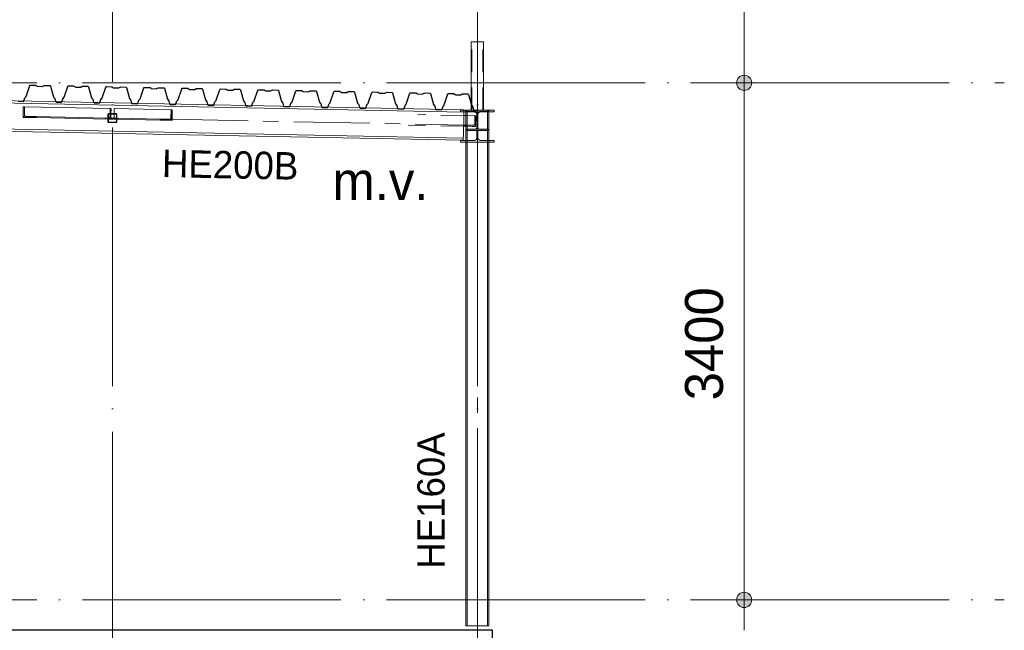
# Model space of a CAD drawing. Header units: millimetres. Extents: x 4517 to 474157, y -4632 to 9900.
# Tile 35 of 114: x 215026 to 221501, y -200 to 3815. Entities that reach past the tile are written whole.
import ezdxf

# ---------------------------------------------------------------- set-up
doc = ezdxf.new("R2010")
doc.units = ezdxf.units.MM
for name, pattern in [('WSP_hartlijn', [800, 500, -100, 100, -100]), ('WSP_hhidden', [250, 150, -100]), ('WSP_stramienlijn', [2000, 1700, -150, 0, -150])]:
    doc.linetypes.add(name, pattern=pattern)
for name, color, linetype, lineweight in [('00_algemeen - hartlijn', 7, 'WSP_hartlijn', 13), ('00_algemeen - hhidden - 0_13mm', 7, 'WSP_hhidden', 13), ('00_maatvoering', 8, 'Continuous', 13), ('00_maatvoering-100', 8, 'Continuous', 13), ('00_text', 7, 'Continuous', 13), ('07_stramien', 4, 'Continuous', 13), ('07_stramien - levels', 7, 'Continuous', 13), ('23_vloeren -cut-', 3, 'Continuous', 25), ('28_hoofddraagconstructies - kolommen en liggers', 1, 'Continuous', 13), ('28_hoofddraagconstructies - kolommen en liggers - staal', 1, 'Continuous', 13), ('28_hoofddraagconstructies - kolommen en liggers - staal -cut-', 2, 'Continuous', 13), ('28_hoofddraagconstructies - tags', 7, 'Continuous', 18)]:
    doc.layers.add(name, color=color, linetype=linetype, lineweight=lineweight)
doc.styles.add('Revittext', font='txt', dxfattribs={"height": 250})
doc.styles.add('Revittext_1', font='txt', dxfattribs={"height": 180})
doc.dimstyles.new('WSP_25_-_transparant', dxfattribs={"dimscale": 304.8, "dimtxt": 252.223969, "dimasz": 1.312336, "dimexe": 0.656168, "dimexo": 0.0625, "dimgap": 0.213255, "dimtad": 1, "dimdec": 0, "dimzin": 0, "dimdsep": 46, "dimtxsty": 'Revittext', "dimblk1": 'DOTSMALL', "dimblk2": 'DOTSMALL', "dimsah": 1, "dimcen": 0.09, "dimdle": 0.656168, "dimazin": 0, "dimtfac": 1, "dimtdec": 4, "dimtix": 1, "dimtmove": 0, "dimatfit": 3, "dimfxl": 0.656168, "dimfxlon": 1, "dimtvp": 1, "dimtolj": 1, "dimtzin": 0, "dimarcsym": 2})

# ---------------------------------------------------------------- blocks, each defined once
blk = doc.blocks.new('28_WSP_SF_staal - HE v21-0 - HE140A-1335189-as D')
at = {"layer": '28_hoofddraagconstructies - kolommen en liggers', "linetype": 'WSP_hhidden'}
blk.add_hatch(color=256, dxfattribs=at).paths.add_polyline_path([(50530, 3087.1), (50670, 3087.1), (50670, 3095.6), (50614.8, 3095.6), (50606.3, 3099.2), (50602.8, 3107.6), (50602.8, 3199.6), (50607.2, 3208.5), (50614.8, 3211.6), (50670, 3211.6), (50670, 3220.1), (50530, 3220.1), (50530, 3211.6), (50585.3, 3211.6), (50593.7, 3208.1), (50597.3, 3199.6), (50597.3, 3107.6), (50593.7, 3099.2), (50585.3, 3095.6), (50530, 3095.6)])
at = {"layer": '28_hoofddraagconstructies - kolommen en liggers - staal -cut-'}
for p, q in [((50530, 3220.1), (50530, 3211.6)), ((50670, 3220.1), (50530, 3220.1)), ((50530, 3211.6), (50585.3, 3211.6)), ((50597.3, 3199.6), (50597.3, 3107.6)), ((50602.8, 3107.6), (50602.8, 3199.6)), ((50614.8, 3211.6), (50670, 3211.6)), ((50670, 3211.6), (50670, 3220.1)), ((50585.3, 3095.6), (50530, 3095.6)), ((50530, 3095.6), (50530, 3087.1)), ((50530, 3087.1), (50670, 3087.1)), ((50670, 3095.6), (50614.8, 3095.6)), ((50670, 3087.1), (50670, 3095.6))]:
    blk.add_line(p, q, dxfattribs=at)
for centre, start, end in [((50585.3, 3199.6), 0, 90), ((50614.8, 3199.6), 90, 180), ((50585.3, 3107.6), 270, 0), ((50614.8, 3107.6), 180, 270)]:
    blk.add_arc(centre, 12, start, end, dxfattribs=at)
blk = doc.blocks.new('28_WSP_SF_staal - RHS v18-0 - SHSC 60x60x4 - S275-1328984-as D')
at = {"layer": '28_hoofddraagconstructies - kolommen en liggers', "linetype": 'WSP_hhidden'}
h = blk.add_hatch(color=256, dxfattribs=at)
h.paths.add_polyline_path([(44578, 3209.9), (44622, 3209.9), (44627.7, 3212.3), (44630, 3217.9), (44630, 3261.9), (44627.7, 3267.6), (44622, 3269.9), (44577.9, 3269.9), (44572.3, 3267.6), (44570, 3261.9), (44570, 3217.9), (44572.3, 3212.3), (44577.9, 3210)])
h.paths.add_polyline_path([(44578, 3213.9), (44575.2, 3215.1), (44574, 3217.9), (44574, 3261.9), (44575.2, 3264.8), (44578, 3265.9), (44622, 3265.9), (44624.8, 3264.8), (44626, 3261.9), (44626, 3217.9), (44624.8, 3215.1), (44622, 3213.9)])
at = {"layer": '28_hoofddraagconstructies - kolommen en liggers - staal -cut-'}
for p, q in [((44570, 3261.9), (44570, 3217.9)), ((44574, 3217.9), (44574, 3261.9)), ((44622, 3269.9), (44578, 3269.9)), ((44578, 3265.9), (44622, 3265.9)), ((44626, 3261.9), (44626, 3217.9)), ((44630, 3217.9), (44630, 3261.9)), ((44622, 3213.9), (44578, 3213.9)), ((44578, 3209.9), (44622, 3209.9))]:
    blk.add_line(p, q, dxfattribs=at)
for centre, radius, start, end in [((44578, 3261.9), 8, 90, 180), ((44578, 3261.9), 4, 90, 180), ((44622, 3261.9), 8, 0, 90), ((44622, 3261.9), 4, 0, 90), ((44578, 3217.9), 8, 180, 270), ((44578, 3217.9), 4, 180, 270), ((44622, 3217.9), 8, 270, 360), ((44622, 3217.9), 4, 270, 0)]:
    blk.add_arc(centre, radius, start, end, dxfattribs=at)
blk = doc.blocks.new('28_WSP_SC_staal - RHS v18-0 - SHSC 80x80x4 - S275-1327757-as D')
at = {"layer": '00_algemeen - hartlijn'}
blk.add_line((50600, 3220.1), (50600, 3670.1), dxfattribs=at)
at = {"layer": '00_algemeen - hhidden - 0_13mm'}
for p, q in [((50564, 3220.1), (50564, 3670.1)), ((50636, 3220.1), (50636, 3670.1))]:
    blk.add_line(p, q, dxfattribs=at)
at = {"layer": '28_hoofddraagconstructies - kolommen en liggers - staal'}
for p, q in [((50560, 3670.1), (50560, 3260.2)), ((50560, 3670.1), (50568, 3670.1)), ((50568, 3670.1), (50632, 3670.1)), ((50632, 3670.1), (50640, 3670.1)), ((50640, 3220.1), (50640, 3670.1)), ((50560, 3259.9), (50560, 3220.1))]:
    blk.add_line(p, q, dxfattribs=at)
blk = doc.blocks.new('28_WSP_SC_staal - HE v21-0 - HE160A - S235-1335186-as D')
at = {"layer": '00_algemeen - hartlijn'}
blk.add_line((50600, -170), (50600, 3087.1), dxfattribs=at)
at = {"layer": '28_hoofddraagconstructies - kolommen en liggers', "linetype": 'WSP_hhidden'}
for p, q in [((50533, 3220.1), (50533, 3211.7)), ((50600, 3087.2), (50600, 3220.1)), ((50667, 3220.1), (50667, 3211.7)), ((50533, 3095.6), (50533, 3087.2)), ((50667, 3095.6), (50667, 3087.2))]:
    blk.add_line(p, q, dxfattribs=at)
at = {"layer": '28_hoofddraagconstructies - kolommen en liggers - staal'}
for p, q in [((50524, 3220.1), (50530, 3220.1)), ((50524, 3220.1), (50524, -170)), ((50533, 3211.6), (50533, 3095.6)), ((50667, 3211.6), (50667, 3095.6)), ((50670, 3220.1), (50676, 3220.1)), ((50676, -170), (50676, 3220.1)), ((50533, 3087.1), (50533, -170)), ((50667, 3087.1), (50667, -170)), ((50533, -170), (50524, -170)), ((50548, -170), (50533, -170)), ((50652, -170), (50548, -170)), ((50667, -170), (50652, -170)), ((50676, -170), (50667, -170))]:
    blk.add_line(p, q, dxfattribs=at)
blk = doc.blocks.new('28_WSP_SF_staal - HE v21-0 - HE220A-1335188-as D')
at = {"layer": '28_hoofddraagconstructies - kolommen en liggers', "linetype": 'WSP_hhidden'}
for p, q in [((50490, 3220.1), (50490, 3209.1)), ((50511.2, 3220.1), (50490, 3220.1)), ((50490, 3209.1), (50511, 3209.1)), ((50524, 3209.1), (50578.5, 3209.1)), ((50596.5, 3191.1), (50596.5, 3106)), ((50603.5, 3106), (50603.5, 3191.1)), ((50621.5, 3209.1), (50676, 3209.1)), ((50596.5, 3105.7), (50596.5, 3039.1)), ((50603.5, 3039.1), (50603.5, 3105.7)), ((50578.5, 3021.1), (50524, 3021.1)), ((50524, 3010.1), (50676, 3010.1)), ((50676, 3021.1), (50621.5, 3021.1))]:
    blk.add_line(p, q, dxfattribs=at)
for centre, start, end in [((50578.5, 3191.1), 0, 90), ((50621.5, 3191.1), 90, 180), ((50578.5, 3039.1), 270, 0), ((50621.5, 3039.1), 180, 270)]:
    blk.add_arc(centre, 18, start, end, dxfattribs=at)
at = {"layer": '28_hoofddraagconstructies - kolommen en liggers - staal'}
for p, q in [((50511.1, 3209.1), (50524, 3209.1)), ((50524, 3220.1), (50511.3, 3220.1)), ((50710, 3220.1), (50676, 3220.1)), ((50676, 3209.1), (50710, 3209.1)), ((50710, 3209.1), (50710, 3220.1)), ((50524, 3021.1), (50490, 3021.1)), ((50490, 3021.1), (50490, 3010.1)), ((50490, 3010.1), (50524, 3010.1)), ((50710, 3021.1), (50676, 3021.1)), ((50676, 3010.1), (50710, 3010.1)), ((50710, 3010.1), (50710, 3021.1))]:
    blk.add_line(p, q, dxfattribs=at)
blk = doc.blocks.new('28_WSP_SF_staal - HE v21-0 - HE200B-1335187-as D')
at = {"layer": '00_algemeen - hartlijn'}
for p, q in [((44600, 3239.9), (44626, 3239.4)), ((44630, 3239.3), (47612.9, 3179.8)), ((48592.5, 3160.2), (50509.3, 3121.9))]:
    blk.add_line(p, q, dxfattribs=at)
at = {"layer": '28_hoofddraagconstructies - kolommen en liggers', "linetype": 'WSP_hhidden'}
for p, q in [((44626, 3239.4), (44630, 3239.3)), ((47612.9, 3179.8), (47632.3, 3179.4)), ((48575.2, 3160.6), (48592.5, 3160.2))]:
    blk.add_line(p, q, dxfattribs=at)
blk = doc.blocks.new('28_WSP_SF_staal - RHS v18-0 - SHSC 60x60x4 - S275-V54-as D')
at = {"layer": '28_hoofddraagconstructies - kolommen en liggers', "linetype": 'WSP_hhidden'}
for centre, radius, start, end in [((44578, 3261.9), 8, 91.37671, 178.62329), ((44578, 3261.9), 4, 92.75341, 177.24659), ((44622, 3261.9), 8, 1.37671, 88.62329), ((44622, 3261.9), 4, 2.75341, 87.24659), ((44578, 3217.9), 8, 181.37671, 268.62329), ((44578, 3217.9), 4, 182.75341, 267.24659), ((44622, 3217.9), 8, 271.37671, 358.62329), ((44622, 3217.9), 4, 272.75341, 357.24659)]:
    blk.add_arc(centre, radius, start, end, dxfattribs=at)
blk = doc.blocks.new('28_WSP_SF_staal - HFL v21-0 - Lequ 70x70x7-1325705-as D')
at = {"layer": '28_hoofddraagconstructies - kolommen en liggers', "linetype": 'WSP_hhidden'}
for p, q in [((48184.8, 3198), (48184.8, 3194.1)), ((48190.4, 3194.1), (48190.4, 3198)), ((48184.2, 3168.1), (48184.1, 3161.4))]:
    blk.add_line(p, q, dxfattribs=at)
blk.add_ellipse((48197.2, 3177.1), major_axis=(0.18, 9), ratio=0.799943, start_param=2.617994, end_param=3.099242, dxfattribs=at)
at = {"layer": '28_hoofddraagconstructies - kolommen en liggers - staal'}
for p, q in [((48184.8, 3194), (48184.2, 3168.2)), ((48185.5, 3231.3), (48184.8, 3198)), ((48184.9, 3231.4), (48185.5, 3231.3)), ((48187.5, 3231.3), (48185.5, 3231.3)), ((48190, 3177.2), (48190.4, 3194)), ((48190.4, 3198), (48191, 3226.7))]:
    blk.add_line(p, q, dxfattribs=at)
for centre, major_axis, start_param, end_param in [((48187.4, 3226.8), (0.09, 4.5), 4.712389, 6.283185), ((48197.2, 3177.1), (0.18, 9), 1.570796, 2.617994)]:
    blk.add_ellipse(centre, major_axis=major_axis, ratio=0.799943, start_param=start_param, end_param=end_param, dxfattribs=at)
blk = doc.blocks.new('28_WSP_SF_staal - HFL v21-0 - Lequ 70x70x7-V50-as D')
at = {"layer": '28_hoofddraagconstructies - kolommen en liggers', "linetype": 'WSP_hhidden'}
blk.add_hatch(color=256, dxfattribs=at).paths.add_polyline_path([(47700.2, 3171), (47700.3, 3173.5), (47694.7, 3178.1), (47628, 3180.4), (47624.1, 3182.9), (47622, 3186.6), (47621.8, 3188.6), (47622.8, 3238.1), (47617.3, 3242.7), (47614.1, 3242.8), (47612.7, 3172.8), (47696.5, 3171.1)])
for p, q in [((48174, 3161.6), (48170, 3161.6)), ((48230, 3160.4), (48226, 3160.5)), ((48240.1, 3162.7), (48240.1, 3160.2))]:
    blk.add_line(p, q, dxfattribs=at)
blk.add_ellipse((48236.5, 3162.8), major_axis=(0.09, 4.5), ratio=0.799943, start_param=4.712389, end_param=6.198483, dxfattribs=at)
at = {"layer": '28_hoofddraagconstructies - kolommen en liggers - staal'}
for p, q in [((48184.9, 3231.4), (47617.3, 3242.7)), ((48170, 3168.6), (47694.7, 3178.1)), ((48170, 3161.6), (47700.2, 3171)), ((48185.7, 3168.3), (48174, 3168.6)), ((48191, 3161.2), (48174, 3161.6))]:
    blk.add_line(p, q, dxfattribs=at)
at = {"layer": '28_hoofddraagconstructies - kolommen en liggers - staal -cut-'}
for p, q in [((47614.1, 3242.8), (47612.7, 3172.8)), ((47617.3, 3242.7), (47614.1, 3242.8)), ((47621.8, 3188.6), (47622.8, 3238.1)), ((47612.7, 3172.8), (47700.2, 3171)), ((47694.7, 3178.1), (47632.9, 3179.4)), ((47700.2, 3171), (47700.3, 3173.5))]:
    blk.add_line(p, q, dxfattribs=at)
at = {"layer": '28_hoofddraagconstructies - kolommen en liggers - staal -cut-', "flags": 128}
for points in [[(47622.8, 3238.1), (47622.7, 3239.1), (47622.3, 3240), (47621.6, 3240.9), (47620.7, 3241.6), (47619.7, 3242.2), (47618.5, 3242.6), (47617.6, 3242.7)], [(47632.9, 3179.4), (47630.4, 3179.6), (47628, 3180.4), (47625.9, 3181.5), (47624.1, 3182.9), (47622.8, 3184.7), (47622, 3186.6), (47621.8, 3188.6)], [(47700.3, 3173.5), (47700.2, 3174.5), (47699.8, 3175.5), (47699.1, 3176.3), (47698.2, 3177.1), (47697.2, 3177.6), (47696, 3178), (47695.1, 3178.1)]]:
    blk.add_lwpolyline(points, dxfattribs=at)
blk = doc.blocks.new('28_WSP_SF_staal - HFL v21-0 - Lequ 70x70x7-1325702-as D')
at = {"layer": '28_hoofddraagconstructies - kolommen en liggers', "linetype": 'WSP_hhidden'}
blk.add_hatch(color=256, dxfattribs=at).paths.add_polyline_path([(48592.4, 3153.2), (48593.8, 3223.2), (48591, 3223.2), (48585.9, 3218.8), (48583.8, 3165.5), (48581, 3162.4), (48576.9, 3160.7), (48574.7, 3160.6), (48519.5, 3161.7), (48514.4, 3157.3), (48514.3, 3154.8), (48528.1, 3154.5)])
for p, q in [((48211.6, 3176.8), (48212.6, 3226.3)), ((48154.8, 3161.9), (48154.8, 3164.4)), ((48174, 3168.6), (48170, 3168.6)), ((48174, 3161.6), (48170, 3161.6)), ((48230, 3167.4), (48226, 3167.5)), ((48230, 3160.4), (48226, 3160.5))]:
    blk.add_line(p, q, dxfattribs=at)
for centre, major_axis, start_param, end_param in [((48203.5, 3177), (0.18, 9), 3.183944, 4.712389), ((48216.6, 3226.2), (0.09, 4.5), 0, 1.570796), ((48158.9, 3164.4), (0.09, 4.5), 0.084702, 1.570796)]:
    blk.add_ellipse(centre, major_axis=major_axis, ratio=0.896514, start_param=start_param, end_param=end_param, dxfattribs=at)
at = {"layer": '28_hoofddraagconstructies - kolommen en liggers - staal'}
for p, q in [((48591, 3223.2), (48216.7, 3230.7)), ((48226, 3167.5), (48185.7, 3168.3)), ((48226, 3160.5), (48191, 3161.2)), ((48519.5, 3161.7), (48230, 3167.4)), ((48514.3, 3154.8), (48230, 3160.4))]:
    blk.add_line(p, q, dxfattribs=at)
at = {"layer": '28_hoofddraagconstructies - kolommen en liggers - staal -cut-'}
for p, q in [((48585.9, 3218.8), (48584.9, 3169.4)), ((48593.8, 3223.2), (48591, 3223.2)), ((48592.4, 3153.2), (48593.8, 3223.2)), ((48514.4, 3157.3), (48514.3, 3154.8)), ((48514.3, 3154.8), (48592.4, 3153.2)), ((48574.7, 3160.6), (48519.5, 3161.7))]:
    blk.add_line(p, q, dxfattribs=at)
at = {"layer": '28_hoofddraagconstructies - kolommen en liggers - staal -cut-', "flags": 128}
for points in [[(48590.8, 3223.2), (48589.9, 3223.2), (48588.8, 3222.8), (48587.8, 3222.3), (48587, 3221.6), (48586.4, 3220.8), (48586, 3219.8), (48585.9, 3218.8)], [(48519.2, 3161.7), (48518.3, 3161.6), (48517.3, 3161.3), (48516.3, 3160.7), (48515.5, 3160), (48514.9, 3159.2), (48514.5, 3158.3), (48514.4, 3157.3)], [(48584.9, 3169.4), (48584.6, 3167.4), (48583.8, 3165.5), (48582.6, 3163.8), (48581, 3162.4), (48579, 3161.4), (48576.9, 3160.7), (48574.7, 3160.6)]]:
    blk.add_lwpolyline(points, dxfattribs=at)
blk = doc.blocks.new('28_WSP_SF_staal - HFL v21-0 - Lequ 70x70x7-V52-as D')
at = {"layer": '28_hoofddraagconstructies - kolommen en liggers', "linetype": 'WSP_hhidden'}
for p, q in [((50510.6, 3184.9), (50209.4, 3190.9)), ((50582.2, 3183.5), (50524, 3184.6)), ((50584, 3178.9), (50583, 3129.5)), ((50590.4, 3183.3), (50588.1, 3183.4)), ((50589, 3113.3), (50590.4, 3183.3)), ((50509.2, 3114.9), (50144.7, 3122.2)), ((50530.4, 3121.5), (50524, 3121.6)), ((50526.2, 3114.6), (50524, 3114.6)), ((50526.3, 3117.1), (50526.2, 3114.6)), ((50526.2, 3114.6), (50533, 3114.5)), ((50533, 3121.5), (50530.4, 3121.5)), ((50565.3, 3113.8), (50589, 3113.3)), ((50574.8, 3120.6), (50565.4, 3120.8))]:
    blk.add_line(p, q, dxfattribs=at)
for centre, major_axis, start_param, end_param in [((50588, 3178.9), (0.09, 4.5), 0, 1.570796), ((50530.3, 3117), (0.09, 4.5), 0, 1.570796), ((50575, 3129.6), (0.18, 9), 3.141593, 4.712389)]:
    blk.add_ellipse(centre, major_axis=major_axis, ratio=0.896514, start_param=start_param, end_param=end_param, dxfattribs=at)
at = {"layer": '28_hoofddraagconstructies - kolommen en liggers - staal'}
for p, q in [((50524, 3184.6), (50510.6, 3184.9)), ((50588.1, 3183.4), (50582.2, 3183.5)), ((50524, 3114.6), (50509.2, 3114.9)), ((50524, 3121.6), (50509.3, 3121.9)), ((50565.4, 3120.8), (50533, 3121.5)), ((50533, 3114.5), (50565.2, 3113.8))]:
    blk.add_line(p, q, dxfattribs=at)
blk = doc.blocks.new('DIMBLOCK62-as D')
at = {"layer": '00_maatvoering-100'}
h = blk.add_hatch(color=256, dxfattribs=at)
edge = h.paths.add_edge_path()
edge.add_arc((219789.6, 7180), 50, 0, 360)
h = blk.add_hatch(color=256, dxfattribs=at)
edge = h.paths.add_edge_path()
edge.add_arc((219789.6, 3400), 50, 0, 360)
for p, q in [((219789.6, 7380), (219789.6, 3400)), ((219989.6, 7180), (219589.6, 7180)), ((219789.6, 7180), (219989.6, 7180)), ((219989.6, 3400), (219589.6, 3400)), ((219789.6, 3400), (219989.6, 3400))]:
    blk.add_line(p, q, dxfattribs=at)
for centre in [(219789.6, 7180), (219789.6, 3400)]:
    blk.add_circle(centre, 50, dxfattribs=at)
at = {"layer": '00_maatvoering-100', "color": 0, "insert": (219400.9, 4902), "char_height": 250, "width": 931.288, "attachment_point": 1, "rotation": 90, "line_spacing_factor": 0.931288, "style": 'Revittext'}
blk.add_mtext('3780', dxfattribs=at)
blk = doc.blocks.new('_DotSmall')
at = {"color": 0, "linetype": 'ByBlock', "const_width": 0.5}
blk.add_lwpolyline([(-0.0625, 0, 1), (0.0625, 0, 1)], format="xyb", close=True, dxfattribs=at)
blk = doc.blocks.new('DIMBLOCK63-as D')
at = {"layer": '00_maatvoering-100'}
h = blk.add_hatch(color=256, dxfattribs=at)
edge = h.paths.add_edge_path()
edge.add_arc((219789.6, 3400), 50, 0, 360)
h = blk.add_hatch(color=256, dxfattribs=at)
edge = h.paths.add_edge_path()
edge.add_arc((219789.6, 0), 50, 0, 360)
for p, q in [((219989.6, 3400), (219589.6, 3400)), ((219789.6, 3400), (219789.6, -200)), ((219789.6, 3400), (219989.6, 3400)), ((219989.6, 0), (219589.6, 0)), ((219789.6, 0), (219989.6, 0))]:
    blk.add_line(p, q, dxfattribs=at)
for centre in [(219789.6, 3400), (219789.6, 0)]:
    blk.add_circle(centre, 50, dxfattribs=at)
at = {"layer": '00_maatvoering-100', "color": 0, "insert": (219400.9, 1312), "char_height": 250, "width": 931.288, "attachment_point": 1, "rotation": 90, "line_spacing_factor": 0.931288, "style": 'Revittext'}
blk.add_mtext('3400', dxfattribs=at)

msp = doc.modelspace()

# ---------------------------------------------------------------- linework, layer by layer
at = {"layer": '07_stramien', "linetype": 'WSP_stramienlijn'}
for p, q in [((215635.2, -4594.5), (215635.2, 9000)), ((218035.2, -4594.5), (218035.2, 9000))]:
    msp.add_line(p, q, dxfattribs=at)
at = {"layer": '07_stramien - levels', "linetype": 'WSP_stramienlijn'}
for p, q in [((165435.2, 3400), (221500.6, 3400)), ((165435.2, 0), (221500.6, 0))]:
    msp.add_line(p, q, dxfattribs=at)
at = {"layer": '23_vloeren -cut-'}
for p, q in [((215068.1, 3310.7), (215091.4, 3381.5)), ((215091.4, 3381.5), (215093.2, 3384)), ((215093.2, 3384), (215096.2, 3384.9)), ((215096.2, 3384.9), (215130, 3384.2)), ((215130, 3384.2), (215131.5, 3384)), ((215131.5, 3384), (215132.8, 3383.3)), ((215132.8, 3383.3), (215140.7, 3377.9)), ((215140.7, 3377.9), (215142, 3377.2)), ((215142, 3377.2), (215143.4, 3377)), ((215143.4, 3377), (215175.5, 3376.3)), ((215175.5, 3376.3), (215176.9, 3376.5)), ((215176.9, 3376.5), (215178.2, 3377.1)), ((215178.2, 3377.1), (215186.3, 3382.3)), ((215186.3, 3382.3), (215187.7, 3382.9)), ((215187.7, 3382.9), (215189.1, 3383.1)), ((215189.1, 3383.1), (215222.9, 3382.4)), ((215222.9, 3382.4), (215225.9, 3381.3)), ((215225.9, 3381.3), (215227.7, 3378.8)), ((215227.7, 3378.8), (215248, 3307.1)), ((215318.1, 3305.7), (215341.3, 3376.5)), ((215341.3, 3376.5), (215343.2, 3379)), ((215343.2, 3379), (215346.2, 3379.9)), ((215346.2, 3379.9), (215380, 3379.2)), ((215380, 3379.2), (215381.4, 3379)), ((215381.4, 3379), (215382.7, 3378.3)), ((215382.7, 3378.3), (215390.6, 3372.9)), ((215390.6, 3372.9), (215391.9, 3372.2)), ((215391.9, 3372.2), (215393.4, 3372)), ((215393.4, 3372), (215425.4, 3371.4)), ((215425.4, 3371.4), (215426.9, 3371.5)), ((215426.9, 3371.5), (215428.2, 3372.1)), ((215428.2, 3372.1), (215436.3, 3377.3)), ((215436.3, 3377.3), (215437.6, 3377.9)), ((215437.6, 3377.9), (215439.1, 3378.1)), ((215439.1, 3378.1), (215472.9, 3377.4)), ((215472.9, 3377.4), (215475.8, 3376.3)), ((215475.8, 3376.3), (215477.6, 3373.8)), ((215477.6, 3373.8), (215498, 3302.1)), ((215568, 3300.7), (215591.3, 3371.5)), ((215591.3, 3371.5), (215593.1, 3374)), ((215593.1, 3374), (215596.1, 3374.9)), ((215596.1, 3374.9), (215629.9, 3374.2)), ((215629.9, 3374.2), (215631.4, 3374)), ((215631.4, 3374), (215632.7, 3373.3)), ((215632.7, 3373.3), (215640.6, 3367.9)), ((215640.6, 3367.9), (215641.9, 3367.2)), ((215641.9, 3367.2), (215643.3, 3367)), ((215676.8, 3366.5), (215678.1, 3367.1)), ((215678.1, 3367.1), (215686.2, 3372.3)), ((215686.2, 3372.3), (215687.6, 3372.9)), ((215687.6, 3372.9), (215689, 3373.1)), ((215689, 3373.1), (215722.8, 3372.4)), ((215722.8, 3372.4), (215725.8, 3371.3)), ((215725.8, 3371.3), (215727.6, 3368.8)), ((215727.6, 3368.8), (215747.9, 3297.1)), ((215841.2, 3366.5), (215843.1, 3369)), ((215843.1, 3369), (215846.1, 3369.9)), ((215846.1, 3369.9), (215879.9, 3369.2)), ((215879.9, 3369.2), (215881.3, 3369)), ((215881.3, 3369), (215882.6, 3368.3)), ((215882.6, 3368.3), (215890.5, 3362.9)), ((215928.1, 3362.1), (215936.2, 3367.3)), ((215936.2, 3367.3), (215937.5, 3367.9)), ((215937.5, 3367.9), (215939, 3368.1)), ((215939, 3368.1), (215972.8, 3367.4)), ((215972.8, 3367.4), (215975.7, 3366.3)), ((215060.4, 3301.5), (215061.1, 3302.4)), ((215061.1, 3302.4), (215067, 3308.8)), ((215067, 3308.8), (215067.7, 3309.7)), ((215067.7, 3309.7), (215068.1, 3310.7)), ((215248, 3307.1), (215248.4, 3306.1)), ((215248.4, 3306.1), (215249, 3305.2)), ((215249, 3305.2), (215254.8, 3298.5)), ((215311, 3297.4), (215317, 3303.8)), ((215317, 3303.8), (215317.6, 3304.7)), ((215317.6, 3304.7), (215318.1, 3305.7)), ((215643.3, 3367), (215675.4, 3366.4)), ((215675.4, 3366.4), (215676.8, 3366.5)), ((215818, 3295.7), (215841.2, 3366.5)), ((215890.5, 3362.9), (215891.8, 3362.2)), ((215891.8, 3362.2), (215893.3, 3362)), ((215893.3, 3362), (215925.3, 3361.4)), ((215925.3, 3361.4), (215926.8, 3361.5)), ((215926.8, 3361.5), (215928.1, 3362.1)), ((215975.7, 3366.3), (215977.5, 3363.8)), ((215977.5, 3363.8), (215997.9, 3292.1)), ((216067.9, 3290.7), (216091.2, 3361.5)), ((216091.2, 3361.5), (216093, 3364)), ((216093, 3364), (216096, 3364.9)), ((216096, 3364.9), (216129.8, 3364.2)), ((216129.8, 3364.2), (216131.3, 3364)), ((216131.3, 3364), (216132.6, 3363.4)), ((216132.6, 3363.4), (216140.5, 3357.9)), ((216140.5, 3357.9), (216141.8, 3357.2)), ((216141.8, 3357.2), (216143.2, 3357)), ((216143.2, 3357), (216175.3, 3356.4)), ((216175.3, 3356.4), (216176.7, 3356.5)), ((216176.7, 3356.5), (216178, 3357.1)), ((216178, 3357.1), (216186.1, 3362.3)), ((216186.1, 3362.3), (216187.5, 3362.9)), ((216187.5, 3362.9), (216188.9, 3363.1)), ((216188.9, 3363.1), (216222.7, 3362.4)), ((216222.7, 3362.4), (216225.7, 3361.3)), ((216225.7, 3361.3), (216227.5, 3358.8)), ((216227.5, 3358.8), (216247.8, 3287.1)), ((216317.9, 3285.7), (216341.1, 3356.5)), ((216341.1, 3356.5), (216343, 3359)), ((216343, 3359), (216346, 3359.9)), ((216346, 3359.9), (216379.8, 3359.2)), ((216379.8, 3359.2), (216381.2, 3359)), ((216381.2, 3359), (216382.5, 3358.4)), ((216382.5, 3358.4), (216390.4, 3352.9)), ((216390.4, 3352.9), (216391.7, 3352.2)), ((216391.7, 3352.2), (216393.2, 3352)), ((216393.2, 3352), (216425.2, 3351.4)), ((216425.2, 3351.4), (216426.7, 3351.5)), ((216426.7, 3351.5), (216428, 3352.1)), ((216428, 3352.1), (216436.1, 3357.3)), ((216436.1, 3357.3), (216437.4, 3357.9)), ((216437.4, 3357.9), (216438.9, 3358.1)), ((216438.9, 3358.1), (216472.7, 3357.4)), ((216472.7, 3357.4), (216475.6, 3356.3)), ((216475.6, 3356.3), (216477.4, 3353.8)), ((216477.4, 3353.8), (216497.8, 3282.1)), ((216567.8, 3280.7), (216591.1, 3351.5)), ((216591.1, 3351.5), (216592.9, 3354)), ((216592.9, 3354), (216595.9, 3354.9)), ((216595.9, 3354.9), (216629.7, 3354.2)), ((216629.7, 3354.2), (216631.2, 3354)), ((216631.2, 3354), (216632.5, 3353.4)), ((216632.5, 3353.4), (216640.4, 3347.9)), ((216640.4, 3347.9), (216641.7, 3347.2)), ((216641.7, 3347.2), (216643.1, 3347)), ((216643.1, 3347), (216675.2, 3346.4)), ((216675.2, 3346.4), (216676.6, 3346.5)), ((216676.6, 3346.5), (216677.9, 3347.1)), ((216677.9, 3347.1), (216686, 3352.3)), ((216686, 3352.3), (216687.4, 3352.9)), ((216687.4, 3352.9), (216688.8, 3353.1)), ((216688.8, 3353.1), (216722.6, 3352.4)), ((216722.6, 3352.4), (216725.6, 3351.3)), ((216725.6, 3351.3), (216727.4, 3348.8)), ((216727.4, 3348.8), (216747.7, 3277.1)), ((216817.8, 3275.7), (216841, 3346.5)), ((216841, 3346.5), (216842.9, 3349)), ((216842.9, 3349), (216845.9, 3349.9)), ((216845.9, 3349.9), (216879.7, 3349.2)), ((216879.7, 3349.2), (216881.1, 3349)), ((216881.1, 3349), (216882.4, 3348.4)), ((216882.4, 3348.4), (216890.3, 3342.9)), ((216890.3, 3342.9), (216891.6, 3342.2)), ((216891.6, 3342.2), (216893.1, 3342)), ((216893.1, 3342), (216925.1, 3341.4)), ((216925.1, 3341.4), (216926.6, 3341.5)), ((216926.6, 3341.5), (216927.9, 3342.1)), ((216927.9, 3342.1), (216936, 3347.3)), ((216936, 3347.3), (216937.3, 3347.9)), ((216937.3, 3347.9), (216938.8, 3348.1)), ((216938.8, 3348.1), (216972.6, 3347.4)), ((216972.6, 3347.4), (216975.5, 3346.3)), ((216975.5, 3346.3), (216977.3, 3343.8)), ((216977.3, 3343.8), (216997.7, 3272.1)), ((217067.7, 3270.7), (217091, 3341.5)), ((217091, 3341.5), (217092.8, 3344)), ((217092.8, 3344), (217095.8, 3344.9)), ((217095.8, 3344.9), (217129.6, 3344.2)), ((217129.6, 3344.2), (217131.1, 3344)), ((217131.1, 3344), (217132.4, 3343.4)), ((217132.4, 3343.4), (217140.3, 3337.9)), ((217140.3, 3337.9), (217141.6, 3337.2)), ((217141.6, 3337.2), (217143, 3337)), ((217143, 3337), (217175.1, 3336.4)), ((217175.1, 3336.4), (217176.5, 3336.5)), ((217176.5, 3336.5), (217177.8, 3337.1)), ((217177.8, 3337.1), (217185.9, 3342.3)), ((217185.9, 3342.3), (217187.3, 3342.9)), ((217187.3, 3342.9), (217188.7, 3343.1)), ((217188.7, 3343.1), (217222.5, 3342.4)), ((217222.5, 3342.4), (217225.5, 3341.4)), ((217225.5, 3341.4), (217227.3, 3338.8)), ((217227.3, 3338.8), (217247.6, 3267.1)), ((217317.7, 3265.7), (217340.9, 3336.5)), ((217340.9, 3336.5), (217342.8, 3339)), ((217342.8, 3339), (217345.8, 3339.9)), ((217345.8, 3339.9), (217379.6, 3339.2)), ((217379.6, 3339.2), (217381, 3339)), ((217381, 3339), (217382.3, 3338.4)), ((217382.3, 3338.4), (217390.2, 3332.9)), ((217390.2, 3332.9), (217391.5, 3332.2)), ((217391.5, 3332.2), (217393, 3332)), ((217393, 3332), (217425, 3331.4)), ((217425, 3331.4), (217426.5, 3331.5)), ((217426.5, 3331.5), (217427.8, 3332.1)), ((217427.8, 3332.1), (217435.9, 3337.3)), ((217435.9, 3337.3), (217437.2, 3337.9)), ((217437.2, 3337.9), (217438.7, 3338.1)), ((217438.7, 3338.1), (217472.5, 3337.4)), ((217472.5, 3337.4), (217475.4, 3336.4)), ((217475.4, 3336.4), (217477.2, 3333.8)), ((217477.2, 3333.8), (217497.6, 3262.1)), ((217567.6, 3260.7), (217590.9, 3331.5)), ((217590.9, 3331.5), (217592.7, 3334)), ((217592.7, 3334), (217595.7, 3334.9)), ((217595.7, 3334.9), (217629.5, 3334.3)), ((217629.5, 3334.3), (217631, 3334)), ((217631, 3334), (217632.3, 3333.4)), ((217632.3, 3333.4), (217640.2, 3327.9)), ((217640.2, 3327.9), (217641.5, 3327.2)), ((217641.5, 3327.2), (217642.9, 3327)), ((217642.9, 3327), (217675, 3326.4)), ((217675, 3326.4), (217676.4, 3326.5)), ((217676.4, 3326.5), (217677.7, 3327.1)), ((217677.7, 3327.1), (217685.8, 3332.3)), ((217685.8, 3332.3), (217687.2, 3332.9)), ((217687.2, 3332.9), (217688.6, 3333.1)), ((217688.6, 3333.1), (217722.4, 3332.4)), ((217722.4, 3332.4), (217725.4, 3331.4)), ((217725.4, 3331.4), (217727.2, 3328.8)), ((217727.2, 3328.8), (217747.5, 3257.1)), ((217817.6, 3255.7), (217840.8, 3326.5)), ((217840.8, 3326.5), (217842.7, 3329)), ((217842.7, 3329), (217845.7, 3329.9)), ((217845.7, 3329.9), (217879.5, 3329.3)), ((217879.5, 3329.3), (217880.9, 3329)), ((217880.9, 3329), (217882.2, 3328.4)), ((217882.2, 3328.4), (217890.1, 3322.9)), ((217890.1, 3322.9), (217891.4, 3322.2)), ((217891.4, 3322.2), (217892.9, 3322)), ((217892.9, 3322), (217924.9, 3321.4)), ((217924.9, 3321.4), (217926.4, 3321.5)), ((217926.4, 3321.5), (217927.7, 3322.1)), ((217927.7, 3322.1), (217935.8, 3327.3)), ((217935.8, 3327.3), (217937.1, 3327.9)), ((217937.1, 3327.9), (217938.6, 3328.1)), ((217938.6, 3328.1), (217972.4, 3327.4)), ((217972.4, 3327.4), (217975.3, 3326.4)), ((217975.3, 3326.4), (217977.1, 3323.8)), ((217977.1, 3323.8), (217997.5, 3252.1)), ((215016.1, 3278.5), (215048.8, 3277.8)), ((215048.8, 3277.8), (215051.8, 3278.8)), ((215051.8, 3278.8), (215053.6, 3281.3)), ((215053.6, 3281.3), (215060, 3300.6)), ((215060, 3300.6), (215060.4, 3301.5)), ((215254.8, 3298.5), (215255.4, 3297.6)), ((215255.4, 3297.6), (215255.8, 3296.6)), ((215255.8, 3296.6), (215261.3, 3277.1)), ((215261.3, 3277.1), (215263.1, 3274.5)), ((215263.1, 3274.5), (215266, 3273.5)), ((215266, 3273.5), (215298.7, 3272.8)), ((215298.7, 3272.8), (215301.7, 3273.8)), ((215301.7, 3273.8), (215303.6, 3276.3)), ((215303.6, 3276.3), (215309.9, 3295.6)), ((215309.9, 3295.6), (215310.4, 3296.5)), ((215310.4, 3296.5), (215311, 3297.4)), ((215498, 3302.1), (215498.4, 3301.1)), ((215498.4, 3301.1), (215499, 3300.2)), ((215499, 3300.2), (215504.7, 3293.5)), ((215504.7, 3293.5), (215505.3, 3292.6)), ((215505.3, 3292.6), (215505.7, 3291.6)), ((215505.7, 3291.6), (215511.3, 3272.1)), ((215511.3, 3272.1), (215513, 3269.5)), ((215513, 3269.5), (215516, 3268.5)), ((215516, 3268.5), (215548.7, 3267.8)), ((215548.7, 3267.8), (215551.7, 3268.8)), ((215551.7, 3268.8), (215553.5, 3271.3)), ((215553.5, 3271.3), (215559.9, 3290.6)), ((215559.9, 3290.6), (215560.3, 3291.5)), ((215560.3, 3291.5), (215561, 3292.4)), ((215561, 3292.4), (215566.9, 3298.8)), ((215566.9, 3298.8), (215567.6, 3299.7)), ((215567.6, 3299.7), (215568, 3300.7)), ((215747.9, 3297.1), (215748.3, 3296.1)), ((215748.3, 3296.1), (215748.9, 3295.2)), ((215748.9, 3295.2), (215754.7, 3288.5)), ((215754.7, 3288.5), (215755.3, 3287.6)), ((215755.3, 3287.6), (215755.7, 3286.6)), ((215755.7, 3286.6), (215761.2, 3267.1)), ((215761.2, 3267.1), (215763, 3264.5)), ((215763, 3264.5), (215765.9, 3263.5)), ((215765.9, 3263.5), (215798.6, 3262.8)), ((215798.6, 3262.8), (215801.6, 3263.8)), ((215801.6, 3263.8), (215803.5, 3266.3)), ((215803.5, 3266.3), (215809.8, 3285.6)), ((215809.8, 3285.6), (215810.3, 3286.5)), ((215810.3, 3286.5), (215810.9, 3287.4)), ((215810.9, 3287.4), (215816.9, 3293.8)), ((215816.9, 3293.8), (215817.5, 3294.7)), ((215817.5, 3294.7), (215818, 3295.7)), ((215997.9, 3292.1), (215998.3, 3291.1)), ((215998.3, 3291.1), (215998.9, 3290.2)), ((215998.9, 3290.2), (216004.6, 3283.5)), ((216004.6, 3283.5), (216005.2, 3282.6)), ((216005.2, 3282.6), (216005.6, 3281.6)), ((216005.6, 3281.6), (216011.2, 3262.1)), ((216011.2, 3262.1), (216012.9, 3259.5)), ((216012.9, 3259.5), (216015.9, 3258.5)), ((216015.9, 3258.5), (216048.6, 3257.8)), ((216048.6, 3257.8), (216051.6, 3258.8)), ((216051.6, 3258.8), (216053.4, 3261.3)), ((216053.4, 3261.3), (216059.8, 3280.6)), ((216059.8, 3280.6), (216060.2, 3281.5)), ((216060.2, 3281.5), (216060.9, 3282.4)), ((216060.9, 3282.4), (216066.8, 3288.8)), ((216066.8, 3288.8), (216067.5, 3289.7)), ((216067.5, 3289.7), (216067.9, 3290.7)), ((216247.8, 3287.1), (216248.2, 3286.1)), ((216248.2, 3286.1), (216248.8, 3285.2)), ((216248.8, 3285.2), (216254.6, 3278.5)), ((216254.6, 3278.5), (216255.2, 3277.6)), ((216255.2, 3277.6), (216255.6, 3276.6)), ((216255.6, 3276.6), (216261.1, 3257.1)), ((216261.1, 3257.1), (216262.9, 3254.5)), ((216262.9, 3254.5), (216265.8, 3253.5)), ((216265.8, 3253.5), (216298.5, 3252.8)), ((216298.5, 3252.8), (216301.5, 3253.8)), ((216301.5, 3253.8), (216303.4, 3256.3)), ((216303.4, 3256.3), (216309.7, 3275.6)), ((216309.7, 3275.6), (216310.2, 3276.5)), ((216310.2, 3276.5), (216310.8, 3277.4)), ((216310.8, 3277.4), (216316.8, 3283.8)), ((216316.8, 3283.8), (216317.4, 3284.7)), ((216317.4, 3284.7), (216317.9, 3285.7)), ((216497.8, 3282.1), (216498.2, 3281.1)), ((216498.2, 3281.1), (216498.8, 3280.2)), ((216498.8, 3280.2), (216504.5, 3273.5)), ((216504.5, 3273.5), (216505.1, 3272.6)), ((216505.1, 3272.6), (216505.5, 3271.6)), ((216505.5, 3271.6), (216511.1, 3252.1)), ((216511.1, 3252.1), (216512.8, 3249.5)), ((216512.8, 3249.5), (216515.8, 3248.5)), ((216515.8, 3248.5), (216548.5, 3247.8)), ((216548.5, 3247.8), (216551.5, 3248.8)), ((216551.5, 3248.8), (216553.3, 3251.3)), ((216553.3, 3251.3), (216559.7, 3270.6)), ((216559.7, 3270.6), (216560.1, 3271.5)), ((216560.1, 3271.5), (216560.8, 3272.4)), ((216560.8, 3272.4), (216566.7, 3278.8)), ((216566.7, 3278.8), (216567.4, 3279.7)), ((216567.4, 3279.7), (216567.8, 3280.7)), ((216747.7, 3277.1), (216748.1, 3276.1)), ((216748.1, 3276.1), (216748.7, 3275.2)), ((216748.7, 3275.2), (216754.5, 3268.5)), ((216754.5, 3268.5), (216755.1, 3267.6)), ((216755.1, 3267.6), (216755.5, 3266.6)), ((216755.5, 3266.6), (216761, 3247.1)), ((216761, 3247.1), (216762.8, 3244.5)), ((216762.8, 3244.5), (216765.7, 3243.5)), ((216765.7, 3243.5), (216798.4, 3242.9)), ((216798.4, 3242.9), (216801.4, 3243.8)), ((216801.4, 3243.8), (216803.3, 3246.3)), ((216803.3, 3246.3), (216809.6, 3265.6)), ((216809.6, 3265.6), (216810.1, 3266.5)), ((216810.1, 3266.5), (216810.7, 3267.4)), ((216810.7, 3267.4), (216816.7, 3273.8)), ((216816.7, 3273.8), (216817.3, 3274.7)), ((216817.3, 3274.7), (216817.8, 3275.7)), ((216997.7, 3272.1), (216998.1, 3271.1)), ((216998.1, 3271.1), (216998.7, 3270.2)), ((216998.7, 3270.2), (217004.4, 3263.5)), ((217004.4, 3263.5), (217005, 3262.6)), ((217005, 3262.6), (217005.4, 3261.6)), ((217005.4, 3261.6), (217011, 3242.1)), ((217011, 3242.1), (217012.7, 3239.5)), ((217012.7, 3239.5), (217015.7, 3238.5)), ((217015.7, 3238.5), (217048.4, 3237.9)), ((217048.4, 3237.9), (217051.4, 3238.8)), ((217051.4, 3238.8), (217053.2, 3241.3)), ((217053.2, 3241.3), (217059.6, 3260.6)), ((217059.6, 3260.6), (217060, 3261.5)), ((217060, 3261.5), (217060.7, 3262.4)), ((217060.7, 3262.4), (217066.6, 3268.8)), ((217066.6, 3268.8), (217067.3, 3269.7)), ((217067.3, 3269.7), (217067.7, 3270.7)), ((217247.6, 3267.1), (217248, 3266.1)), ((217248, 3266.1), (217248.6, 3265.2)), ((217248.6, 3265.2), (217254.4, 3258.5)), ((217254.4, 3258.5), (217255, 3257.6)), ((217255, 3257.6), (217255.4, 3256.6)), ((217255.4, 3256.6), (217260.9, 3237.1)), ((217303.2, 3236.3), (217309.5, 3255.6)), ((217309.5, 3255.6), (217310, 3256.5)), ((217310, 3256.5), (217310.6, 3257.4)), ((217310.6, 3257.4), (217316.6, 3263.8)), ((217316.6, 3263.8), (217317.2, 3264.7)), ((217317.2, 3264.7), (217317.7, 3265.7)), ((217497.6, 3262.1), (217498, 3261.1)), ((217498, 3261.1), (217498.6, 3260.2)), ((217498.6, 3260.2), (217504.3, 3253.5)), ((217504.3, 3253.5), (217504.9, 3252.6)), ((217504.9, 3252.6), (217505.3, 3251.6)), ((217505.3, 3251.6), (217510.9, 3232.1)), ((217553.1, 3231.3), (217559.5, 3250.6)), ((217559.5, 3250.6), (217559.9, 3251.5)), ((217559.9, 3251.5), (217560.6, 3252.4)), ((217560.6, 3252.4), (217566.5, 3258.8)), ((217566.5, 3258.8), (217567.2, 3259.7)), ((217567.2, 3259.7), (217567.6, 3260.7)), ((217747.5, 3257.1), (217747.9, 3256.1)), ((217747.9, 3256.1), (217748.5, 3255.2)), ((217748.5, 3255.2), (217754.3, 3248.5)), ((217754.3, 3248.5), (217754.9, 3247.6)), ((217754.9, 3247.6), (217755.3, 3246.6)), ((217755.3, 3246.6), (217760.8, 3227.1)), ((217803.1, 3226.3), (217809.4, 3245.6)), ((217809.4, 3245.6), (217809.9, 3246.5)), ((217809.9, 3246.5), (217810.5, 3247.4)), ((217810.5, 3247.4), (217816.5, 3253.8)), ((217816.5, 3253.8), (217817.1, 3254.7)), ((217817.1, 3254.7), (217817.6, 3255.7)), ((217997.5, 3252.1), (217997.9, 3251.1)), ((217997.9, 3251.1), (217998.5, 3250.2)), ((217998.5, 3250.2), (218004.2, 3243.5)), ((218004.2, 3243.5), (218004.8, 3242.6)), ((218004.8, 3242.6), (218005.2, 3241.6)), ((218005.2, 3241.6), (218010.8, 3222.1)), ((217260.9, 3237.1), (217262.7, 3234.5)), ((217262.7, 3234.5), (217265.6, 3233.5)), ((217265.6, 3233.5), (217298.3, 3232.9)), ((217298.3, 3232.9), (217301.3, 3233.8)), ((217301.3, 3233.8), (217303.2, 3236.3)), ((217510.9, 3232.1), (217512.6, 3229.5)), ((217512.6, 3229.5), (217515.6, 3228.5)), ((217515.6, 3228.5), (217548.3, 3227.9)), ((217548.3, 3227.9), (217551.3, 3228.8)), ((217551.3, 3228.8), (217553.1, 3231.3)), ((217760.8, 3227.1), (217762.6, 3224.5)), ((217762.6, 3224.5), (217765.5, 3223.5)), ((217765.5, 3223.5), (217798.2, 3222.9)), ((217798.2, 3222.9), (217801.2, 3223.8)), ((217801.2, 3223.8), (217803.1, 3226.3)), ((218010.8, 3222.1), (218012.5, 3219.5)), ((218012.5, 3219.5), (218015.5, 3218.5)), ((218015.5, 3218.5), (218035.2, 3218.1))]:
    msp.add_line(p, q, dxfattribs=at)
at = {"layer": '23_vloeren -cut-', "color": 8}
for p, q in [((218135.2, -200), (177135.2, -200)), ((218135.2, -350), (218135.2, -200))]:
    msp.add_line(p, q, dxfattribs=at)
at = {"layer": '28_hoofddraagconstructies - kolommen en liggers - staal'}
for p, q in [((217946.5, 3221.9), (212035.2, 3339.9)), ((212035.2, 3324.9), (217946.2, 3206.9)), ((217945.9, 3188.9), (217943.2, 3054.9)), ((217946.2, 3206.9), (217945.9, 3188.9)), ((217946.5, 3221.9), (217946.2, 3206.9)), ((212035.2, 3154.9), (217942.8, 3036.9)), ((212035.2, 3139.9), (217942.5, 3021.9)), ((217943.2, 3054.9), (217942.8, 3036.9)), ((217942.8, 3036.9), (217942.5, 3021.9))]:
    msp.add_line(p, q, dxfattribs=at)

# ---------------------------------------------------------------- block references
at = {"layer": '00_algemeen - hartlijn'}
for name, p in [('28_WSP_SF_staal - RHS v18-0 - SHSC 60x60x4 - S275-1328984-as D', (171035.2, -71.9)), ('28_WSP_SF_staal - HE v21-0 - HE140A-1335189-as D', (167435.2, 0))]:
    msp.add_blockref(name, p, dxfattribs=at)
at = {"layer": '28_hoofddraagconstructies - kolommen en liggers'}
msp.add_blockref('28_WSP_SC_staal - RHS v18-0 - SHSC 80x80x4 - S275-1327757-as D', (167435.2, 0), dxfattribs=at)
at = {"layer": '28_hoofddraagconstructies - kolommen en liggers', "linetype": 'WSP_hhidden'}
for name, p in [('28_WSP_SF_staal - HE v21-0 - HE200B-1335187-as D', (167435.2, 0)), ('28_WSP_SF_staal - HFL v21-0 - Lequ 70x70x7-V50-as D', (167435.2, 0)), ('28_WSP_SF_staal - HFL v21-0 - Lequ 70x70x7-1325702-as D', (167435.2, 0)), ('28_WSP_SF_staal - RHS v18-0 - SHSC 60x60x4 - S275-V54-as D', (171035.2, -71.9)), ('28_WSP_SF_staal - HFL v21-0 - Lequ 70x70x7-1325705-as D', (167435.2, 0)), ('28_WSP_SF_staal - HFL v21-0 - Lequ 70x70x7-V52-as D', (167435.2, 0)), ('28_WSP_SF_staal - HE v21-0 - HE220A-1335188-as D', (167435.2, 0)), ('28_WSP_SC_staal - HE v21-0 - HE160A - S235-1335186-as D', (167435.2, 0))]:
    msp.add_blockref(name, p, dxfattribs=at)

# ---------------------------------------------------------------- texts
at = {"layer": '00_text', "lineweight": 18, "insert": (217082.4, 2879.6), "char_height": 250, "width": 817.721, "attachment_point": 1, "style": 'Revittext'}
msp.add_mtext('m.v.', dxfattribs=at)
at = {"layer": '28_hoofddraagconstructies - tags', "lineweight": 13, "insert": (215963.4, 2960.3), "char_height": 180, "width": 1122.362, "attachment_point": 1, "rotation": 358.85604, "style": 'Revittext_1'}
msp.add_mtext('HE200B', dxfattribs=at)
at = {"layer": '28_hoofddraagconstructies - tags', "lineweight": 13, "insert": (217640.6, 205.4), "char_height": 180, "width": 1122.362, "attachment_point": 1, "rotation": 90, "style": 'Revittext_1', "bg_fill": 3, "box_fill_scale": 1.25, "bg_fill_color": 256, "bg_fill_true_color": 13158600, "bg_fill_transparency": 0}
msp.add_mtext('HE160A', dxfattribs=at)

# ---------------------------------------------------------------- dimensions: what is measured, and where the dimension line sits
at = {"layer": '00_maatvoering'}
for base, p1, p2, override, picture, middle in [((219789.6, 3400), (219989.6, 7180), (219989.6, 3400), {"dimpost": '<>', "dimfxl": 3780}, 'DIMBLOCK62-as D', (219596.9, 5290)), ((219789.6, 0), (219989.6, 3400), (219989.6, 0), {"dimpost": '<>', "dimfxl": 3400}, 'DIMBLOCK63-as D', (219596.9, 1700))]:
    dim = msp.add_linear_dim(base=base, p1=p1, p2=p2, angle=90, dimstyle='WSP_25_-_transparant', override=override, dxfattribs=at)
    dim.commit()
    dim.dimension.update_dxf_attribs({"geometry": picture, "text_midpoint": middle})

doc.saveas('drawing.dxf')
